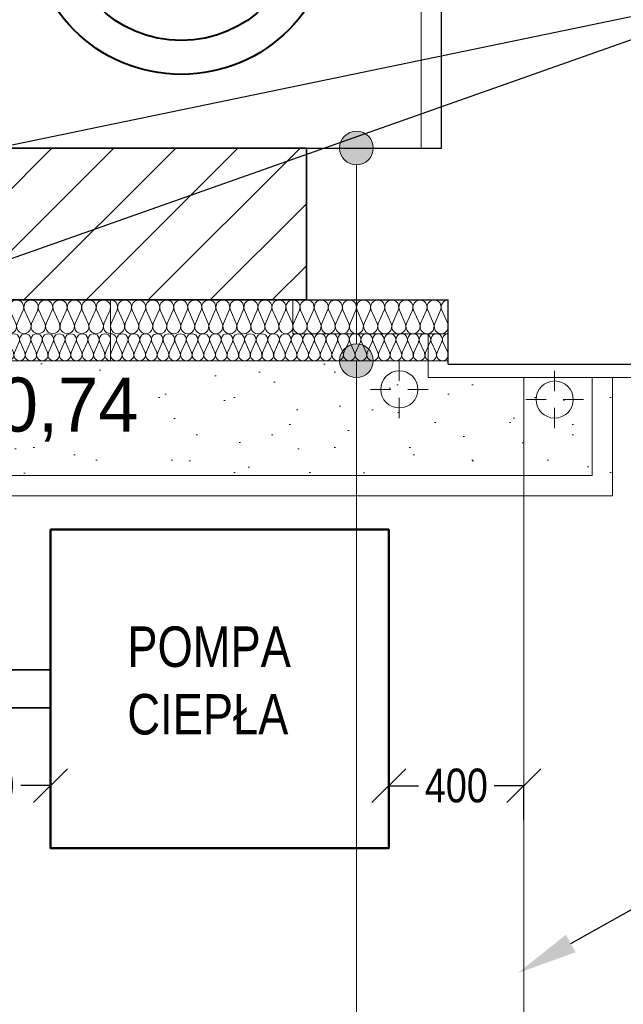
# Model space of a CAD drawing. Extents: x -440864 to -355682, y 13652 to 155872.
# Tile 111 of 179: x -367041 to -365253, y 20826 to 23743. Entities that reach past the tile are written whole.
import ezdxf
from ezdxf import colors
from ezdxf.entities.mleader import LeaderData, LeaderLine
from ezdxf.lldxf.tags import DXFTag
from ezdxf.math import Vec2, Vec3

# ---------------------------------------------------------------- set-up
doc = ezdxf.new("R2010")
doc.units = 0
doc.header["$MEASUREMENT"] = 0
doc.linetypes.add('PHANTOM2', pattern=[1.25, 0.625, -0.125, 0.125, -0.125, 0.125, -0.125])
doc.layers.get('0').update_dxf_attribs({"color": 252})
doc.layers.get('Defpoints').update_dxf_attribs({"color": 252})
for name, color, linetype in [('#armatura', 7, 'Continuous'), ('#opisy', 7, 'Continuous'), ('#podkład', 252, 'Continuous'), ('Arch ocieplenie', 252, 'Continuous'), ('Arch opisy', 252, 'Continuous'), ('Arch zmurowania', 252, 'Continuous'), ('INWENT RZĘDNE', 252, 'Continuous'), ('IS_Text_Konstrukcji', 7, 'Continuous')]:
    doc.layers.add(name, color=color, linetype=linetype)
for name, color, linetype, lineweight in [('#CIEPŁO', 1, 'Continuous', 30), ('Arch ocieplenie_Nr_Pióra__44', 252, 'Continuous', 13), ('Arch ocieplenie_Nr_Pióra__9', 252, 'Continuous', 13), ('Arch okna_Nr_Pióra__82', 252, 'Continuous', 20), ('Arch opisy_Nr_Pióra__21', 252, 'Continuous', 9), ('Arch teren_Nr_Pióra__5', 252, 'Continuous', 13), ('Arch wykończenie_Nr_Pióra__3', 252, 'Continuous', 18), ('Arch zmurowania_Nr_Pióra__21', 252, 'Continuous', 9), ('Arch zmurowania_Nr_Pióra__27', 252, 'Continuous', 35), ('INWENT DACH_Nr_Pióra__21', 252, 'Continuous', 9), ('INWENT RZĘDNE_Nr_Pióra__21', 252, 'Continuous', 9), ('INWENT.ŚCIANY_Nr_Pióra__1', 252, 'Continuous', 25), ('INWENT.ŚCIANY_Nr_Pióra__2', 252, 'Continuous', 13), ('INWENT.ŚCIANY_Nr_Pióra__21', 252, 'Continuous', 9)]:
    doc.layers.add(name, color=color, linetype=linetype, lineweight=lineweight)
doc.styles.add('GENERATED_STYLE_2', font='txt')
doc.styles.get("Standard").update_dxf_attribs({"font": 'arial.ttf', "width": 0.8, "bigfont": 'BIGFONT.SHX'})
tags = doc.linetypes.add('DASH', pattern=[15, 10, -5]).pattern_tags.tags
tags[6:7] = [DXFTag(74, 4), DXFTag(75, 0), DXFTag(340, '0'), DXFTag(46, 0.0), DXFTag(50, 0.0), DXFTag(44, 0.0), DXFTag(45, 0.0)]
tags[4:5] = [DXFTag(74, 4), DXFTag(75, 0), DXFTag(340, '0'), DXFTag(46, 0.0), DXFTag(50, 0.0), DXFTag(44, 0.0), DXFTag(45, 0.0)]
doc.linetypes.add('ZIGZAG', pattern='A,0.0001,-0.2,[131,ltypeshp.shx,S=0.2,R=0,X=-0.2,Y=0],-0.4,[131,ltypeshp.shx,S=0.2,R=180,X=0.2,Y=0],-0.2', length=0.8001)
doc.dimstyles.get("Standard").update_dxf_attribs({"dimtxt": 0.18, "dimasz": 0.18, "dimexe": 0.18, "dimexo": 0.0625, "dimgap": 0.09, "dimtad": 0, "dimtih": 1, "dimtoh": 1, "dimdec": 4, "dimzin": 0, "dimdsep": 46, "dimtxsty": 'Standard', "dimcen": 0.09, "dimadec": 0, "dimazin": 0, "dimtfac": 1, "dimtdec": 4, "dimtofl": 0, "dimtmove": 0, "dimatfit": 3, "dimfxl": 1, "dimtolj": 1, "dimtzin": 0, "dimarcsym": 0})

# ---------------------------------------------------------------- blocks, each defined once
blk = doc.blocks.new('Izolacja cieplna 14_3', base_point=(-416244.9, 22812.6))
at = {"layer": 'Arch ocieplenie_Nr_Pióra__44', "linetype": 'Continuous'}
for p, q in [((-416243.5, 22756.5), (-416229.2, 22788.8)), ((-416226.3, 22788.8), (-416211.9, 22756.5)), ((-416209, 22756.5), (-416194.7, 22788.8)), ((-416191.8, 22788.8), (-416177.4, 22756.5)), ((-416174.5, 22756.5), (-416160.2, 22788.8)), ((-416157.3, 22788.8), (-416142.9, 22756.5)), ((-416140.1, 22756.5), (-416125.7, 22788.8)), ((-416122.8, 22788.8), (-416108.5, 22756.5)), ((-416105.6, 22756.5), (-416091.2, 22788.8)), ((-416088.3, 22788.8), (-416074, 22756.5)), ((-416071.1, 22756.5), (-416056.7, 22788.8)), ((-416053.8, 22788.8), (-416039.5, 22756.5)), ((-416036.6, 22756.5), (-416022.3, 22788.8)), ((-416019.4, 22788.8), (-416005, 22756.5)), ((-416002.1, 22756.5), (-415987.8, 22788.8)), ((-415984.9, 22788.8), (-415970.5, 22756.5)), ((-415967.6, 22756.5), (-415953.3, 22788.8)), ((-415950.4, 22788.8), (-415936.1, 22756.5)), ((-415933.2, 22756.5), (-415918.8, 22788.8)), ((-415915.9, 22788.8), (-415901.6, 22756.5)), ((-415898.7, 22756.5), (-415884.3, 22788.8)), ((-415881.4, 22788.8), (-415867.1, 22756.5)), ((-415864.2, 22756.5), (-415849.8, 22788.8)), ((-415846.9, 22788.8), (-415832.6, 22756.5)), ((-415829.7, 22756.5), (-415815.4, 22788.8)), ((-415812.5, 22788.8), (-415798.1, 22756.5)), ((-415795.2, 22756.5), (-415780.9, 22788.8)), ((-415778, 22788.8), (-415763.6, 22756.5)), ((-415760.7, 22756.5), (-415746.4, 22788.8)), ((-415743.5, 22788.8), (-415729.2, 22756.5)), ((-415726.3, 22756.5), (-415711.9, 22788.8)), ((-415709, 22788.8), (-415694.7, 22756.5)), ((-415691.8, 22756.5), (-415677.4, 22788.8)), ((-415674.5, 22788.8), (-415660.2, 22756.5)), ((-415657.3, 22756.5), (-415642.9, 22788.8)), ((-415640.1, 22788.8), (-415625.7, 22756.5)), ((-415622.8, 22756.5), (-415608.5, 22788.8)), ((-415605.6, 22788.8), (-415591.2, 22756.5)), ((-415588.3, 22756.5), (-415574, 22788.8)), ((-415571.1, 22788.8), (-415556.7, 22756.5)), ((-415553.8, 22756.5), (-415539.5, 22788.8)), ((-415536.6, 22788.8), (-415522.3, 22756.5)), ((-415519.4, 22756.5), (-415505, 22788.8)), ((-415502.1, 22788.8), (-415487.8, 22756.5)), ((-415484.9, 22756.5), (-415470.5, 22788.8)), ((-415467.6, 22788.8), (-415453.3, 22756.5)), ((-415450.4, 22756.5), (-415436.1, 22788.8)), ((-415433.2, 22788.8), (-415418.8, 22756.5)), ((-415415.9, 22756.5), (-415401.6, 22788.8)), ((-415398.7, 22788.8), (-415384.3, 22756.5)), ((-415381.4, 22756.5), (-415367.1, 22788.8)), ((-415364.2, 22788.8), (-415349.8, 22756.5)), ((-415346.9, 22756.5), (-415332.6, 22788.8)), ((-415329.7, 22788.8), (-415315.4, 22756.5)), ((-415312.5, 22756.5), (-415298.1, 22788.8)), ((-415295.2, 22788.8), (-415280.9, 22756.5)), ((-415278, 22756.5), (-415263.6, 22788.8)), ((-415260.7, 22788.8), (-415246.4, 22756.5))]:
    blk.add_line(p, q, dxfattribs=at)
for centre, start_param, end_param in [((-416244.9, 22795.6), 5.870392, 7.853982), ((-416210.5, 22795.6), 5.870392, 9.837571), ((-416176, 22795.6), 5.870392, 9.837571), ((-416141.5, 22795.6), 5.870392, 9.837571), ((-416107, 22795.6), 5.870392, 9.837571), ((-416072.5, 22795.6), 5.870392, 9.837571), ((-416038.1, 22795.6), 5.870392, 9.837571), ((-416003.6, 22795.6), 5.870392, 9.837571), ((-415969.1, 22795.6), 5.870392, 9.837571), ((-415934.6, 22795.6), 5.870392, 9.837571), ((-415900.1, 22795.6), 5.870392, 9.837571), ((-415865.6, 22795.6), 5.870392, 9.837571), ((-415831.2, 22795.6), 5.870392, 9.837571), ((-415796.7, 22795.6), 5.870392, 9.837571), ((-415762.2, 22795.6), 5.870392, 9.837571), ((-415727.7, 22795.6), 5.870392, 9.837571), ((-415693.2, 22795.6), 5.870392, 9.837571), ((-415658.7, 22795.6), 5.870392, 9.837571), ((-415624.3, 22795.6), 5.870392, 9.837571), ((-415589.8, 22795.6), 5.870392, 9.837571), ((-415555.3, 22795.6), 5.870392, 9.837571), ((-415520.8, 22795.6), 5.870392, 9.837571), ((-415486.3, 22795.6), 5.870392, 9.837571), ((-415451.8, 22795.6), 5.870392, 9.837571), ((-415417.4, 22795.6), 5.870392, 9.837571), ((-415382.9, 22795.6), 5.870392, 9.837571), ((-415348.4, 22795.6), 5.870392, 9.837571), ((-415313.9, 22795.6), 5.870392, 9.837571), ((-415279.4, 22795.6), 5.870392, 9.837571), ((-415244.9, 22795.6), 1.570796, 3.554385), ((-416227.7, 22749.6), 2.728799, 6.695979), ((-416193.2, 22749.6), 2.728799, 6.695979), ((-416158.7, 22749.6), 2.728799, 6.695979), ((-416124.3, 22749.6), 2.728799, 6.695979), ((-416089.8, 22749.6), 2.728799, 6.695979), ((-416055.3, 22749.6), 2.728799, 6.695979), ((-416020.8, 22749.6), 2.728799, 6.695979), ((-415986.3, 22749.6), 2.728799, 6.695979), ((-415951.8, 22749.6), 2.728799, 6.695979), ((-415917.4, 22749.6), 2.728799, 6.695979), ((-415882.9, 22749.6), 2.728799, 6.695979), ((-415848.4, 22749.6), 2.728799, 6.695979), ((-415813.9, 22749.6), 2.728799, 6.695979), ((-415779.4, 22749.6), 2.728799, 6.695979), ((-415744.9, 22749.6), 2.728799, 6.695979), ((-415710.5, 22749.6), 2.728799, 6.695979), ((-415676, 22749.6), 2.728799, 6.695979), ((-415641.5, 22749.6), 2.728799, 6.695979), ((-415607, 22749.6), 2.728799, 6.695979), ((-415572.5, 22749.6), 2.728799, 6.695979), ((-415538.1, 22749.6), 2.728799, 6.695979), ((-415503.6, 22749.6), 2.728799, 6.695979), ((-415469.1, 22749.6), 2.728799, 6.695979), ((-415434.6, 22749.6), 2.728799, 6.695979), ((-415400.1, 22749.6), 2.728799, 6.695979), ((-415365.6, 22749.6), 2.728799, 6.695979), ((-415331.2, 22749.6), 2.728799, 6.695979), ((-415296.7, 22749.6), 2.728799, 6.695979), ((-415262.2, 22749.6), 2.728799, 6.695979)]:
    blk.add_ellipse(centre, major_axis=(17.2, 0), ratio=0.986834, start_param=start_param, end_param=end_param, dxfattribs=at)
blk = doc.blocks.new('Izolacja cieplna 14_4', base_point=(-417559.9, 22732.6))
at = {"layer": 'Arch ocieplenie_Nr_Pióra__9', "linetype": 'Continuous'}
for p, q in [((-417558.5, 22788.8), (-417544.5, 22756.5)), ((-417541.7, 22756.5), (-417527.6, 22788.8)), ((-417524.8, 22788.8), (-417510.8, 22756.5)), ((-417508, 22756.5), (-417493.9, 22788.8)), ((-417491.1, 22788.8), (-417477.1, 22756.5)), ((-417474.2, 22756.5), (-417460.2, 22788.8)), ((-417457.4, 22788.8), (-417443.4, 22756.5)), ((-417440.5, 22756.5), (-417426.5, 22788.8)), ((-417423.7, 22788.8), (-417409.6, 22756.5)), ((-417406.8, 22756.5), (-417392.8, 22788.8)), ((-417389.9, 22788.8), (-417375.9, 22756.5)), ((-417373.1, 22756.5), (-417359.1, 22788.8)), ((-417356.2, 22788.8), (-417342.2, 22756.5)), ((-417339.4, 22756.5), (-417325.3, 22788.8)), ((-417322.5, 22788.8), (-417308.5, 22756.5)), ((-417305.6, 22756.5), (-417291.6, 22788.8)), ((-417288.8, 22788.8), (-417274.8, 22756.5)), ((-417271.9, 22756.5), (-417257.9, 22788.8)), ((-417255.1, 22788.8), (-417241, 22756.5)), ((-417238.2, 22756.5), (-417224.2, 22788.8)), ((-417221.4, 22788.8), (-417207.3, 22756.5)), ((-417204.5, 22756.5), (-417190.5, 22788.8)), ((-417187.6, 22788.8), (-417173.6, 22756.5)), ((-417170.8, 22756.5), (-417156.7, 22788.8)), ((-417153.9, 22788.8), (-417139.9, 22756.5)), ((-417137.1, 22756.5), (-417123, 22788.8)), ((-417120.2, 22788.8), (-417106.2, 22756.5)), ((-417103.3, 22756.5), (-417089.3, 22788.8)), ((-417086.5, 22788.8), (-417072.5, 22756.5)), ((-417069.6, 22756.5), (-417055.6, 22788.8)), ((-417052.8, 22788.8), (-417038.7, 22756.5)), ((-417035.9, 22756.5), (-417021.9, 22788.8)), ((-417019, 22788.8), (-417005, 22756.5)), ((-417002.2, 22756.5), (-416988.2, 22788.8)), ((-416985.3, 22788.8), (-416971.3, 22756.5)), ((-416968.5, 22756.5), (-416954.4, 22788.8)), ((-416951.6, 22788.8), (-416937.6, 22756.5)), ((-416934.7, 22756.5), (-416920.7, 22788.8)), ((-416917.9, 22788.8), (-416903.9, 22756.5)), ((-416901, 22756.5), (-416887, 22788.8)), ((-416884.2, 22788.8), (-416870.1, 22756.5)), ((-416867.3, 22756.5), (-416853.3, 22788.8)), ((-416850.5, 22788.8), (-416836.4, 22756.5)), ((-416833.6, 22756.5), (-416819.6, 22788.8)), ((-416816.7, 22788.8), (-416802.7, 22756.5)), ((-416799.9, 22756.5), (-416785.9, 22788.8)), ((-416783, 22788.8), (-416769, 22756.5)), ((-416766.2, 22756.5), (-416752.1, 22788.8)), ((-416749.3, 22788.8), (-416735.3, 22756.5)), ((-416732.4, 22756.5), (-416718.4, 22788.8)), ((-416715.6, 22788.8), (-416701.6, 22756.5)), ((-416698.7, 22756.5), (-416684.7, 22788.8)), ((-416681.9, 22788.8), (-416667.8, 22756.5)), ((-416665, 22756.5), (-416651, 22788.8)), ((-416648.1, 22788.8), (-416634.1, 22756.5)), ((-416631.3, 22756.5), (-416617.3, 22788.8)), ((-416614.4, 22788.8), (-416600.4, 22756.5)), ((-416597.6, 22756.5), (-416583.5, 22788.8)), ((-416580.7, 22788.8), (-416566.7, 22756.5)), ((-416563.9, 22756.5), (-416549.8, 22788.8)), ((-416547, 22788.8), (-416533, 22756.5)), ((-416530.1, 22756.5), (-416516.1, 22788.8)), ((-416513.3, 22788.8), (-416499.2, 22756.5)), ((-416496.4, 22756.5), (-416482.4, 22788.8)), ((-416479.6, 22788.8), (-416465.5, 22756.5)), ((-416462.7, 22756.5), (-416448.7, 22788.8)), ((-416445.8, 22788.8), (-416431.8, 22756.5)), ((-416429, 22756.5), (-416415, 22788.8)), ((-416412.1, 22788.8), (-416398.1, 22756.5)), ((-416395.3, 22756.5), (-416381.2, 22788.8)), ((-416378.4, 22788.8), (-416364.4, 22756.5)), ((-416361.5, 22756.5), (-416347.5, 22788.8)), ((-416344.7, 22788.8), (-416330.7, 22756.5)), ((-416327.8, 22756.5), (-416313.8, 22788.8)), ((-416311, 22788.8), (-416296.9, 22756.5)), ((-416294.1, 22756.5), (-416280.1, 22788.8)), ((-416277.2, 22788.8), (-416263.2, 22756.5)), ((-416260.4, 22756.5), (-416246.4, 22788.8))]:
    blk.add_line(p, q, dxfattribs=at)
for centre, start_param, end_param in [((-417543.1, 22795.6), 4.299595, 8.266775), ((-417509.4, 22795.6), 4.299595, 8.266775), ((-417475.7, 22795.6), 4.299595, 8.266775), ((-417441.9, 22795.6), 4.299595, 8.266775), ((-417408.2, 22795.6), 4.299595, 8.266775), ((-417374.5, 22795.6), 4.299595, 8.266775), ((-417340.8, 22795.6), 4.299595, 8.266775), ((-417307.1, 22795.6), 4.299595, 8.266775), ((-417273.3, 22795.6), 4.299595, 8.266775), ((-417239.6, 22795.6), 4.299595, 8.266775), ((-417205.9, 22795.6), 4.299595, 8.266775), ((-417172.2, 22795.6), 4.299595, 8.266775), ((-417138.5, 22795.6), 4.299595, 8.266775), ((-417104.8, 22795.6), 4.299595, 8.266775), ((-417071, 22795.6), 4.299595, 8.266775), ((-417037.3, 22795.6), 4.299595, 8.266775), ((-417003.6, 22795.6), 4.299595, 8.266775), ((-416969.9, 22795.6), 4.299595, 8.266775), ((-416936.2, 22795.6), 4.299595, 8.266775), ((-416902.4, 22795.6), 4.299595, 8.266775), ((-416868.7, 22795.6), 4.299595, 8.266775), ((-416835, 22795.6), 4.299595, 8.266775), ((-416801.3, 22795.6), 4.299595, 8.266775), ((-416767.6, 22795.6), 4.299595, 8.266775), ((-416733.9, 22795.6), 4.299595, 8.266775), ((-416700.1, 22795.6), 4.299595, 8.266775), ((-416666.4, 22795.6), 4.299595, 8.266775), ((-416632.7, 22795.6), 4.299595, 8.266775), ((-416599, 22795.6), 4.299595, 8.266775), ((-416565.3, 22795.6), 4.299595, 8.266775), ((-416531.5, 22795.6), 4.299595, 8.266775), ((-416497.8, 22795.6), 4.299595, 8.266775), ((-416464.1, 22795.6), 4.299595, 8.266775), ((-416430.4, 22795.6), 4.299595, 8.266775), ((-416396.7, 22795.6), 4.299595, 8.266775), ((-416363, 22795.6), 4.299595, 8.266775), ((-416329.2, 22795.6), 4.299595, 8.266775), ((-416295.5, 22795.6), 4.299595, 8.266775), ((-416261.8, 22795.6), 4.299595, 8.266775), ((-417559.9, 22749.6), 3.141593, 5.125182), ((-417526.2, 22749.6), 1.158004, 5.125183), ((-417492.5, 22749.6), 1.158004, 5.125183), ((-417458.8, 22749.6), 1.158004, 5.125183), ((-417425.1, 22749.6), 1.158004, 5.125183), ((-417391.4, 22749.6), 1.158004, 5.125183), ((-417357.6, 22749.6), 1.158004, 5.125183), ((-417323.9, 22749.6), 1.158004, 5.125183), ((-417290.2, 22749.6), 1.158004, 5.125183), ((-417256.5, 22749.6), 1.158004, 5.125183), ((-417222.8, 22749.6), 1.158004, 5.125183), ((-417189.1, 22749.6), 1.158004, 5.125183), ((-417155.3, 22749.6), 1.158004, 5.125183), ((-417121.6, 22749.6), 1.158004, 5.125183), ((-417087.9, 22749.6), 1.158004, 5.125183), ((-417054.2, 22749.6), 1.158004, 5.125183), ((-417020.5, 22749.6), 1.158004, 5.125183), ((-416986.7, 22749.6), 1.158004, 5.125183), ((-416953, 22749.6), 1.158004, 5.125183), ((-416919.3, 22749.6), 1.158004, 5.125183), ((-416885.6, 22749.6), 1.158004, 5.125183), ((-416851.9, 22749.6), 1.158004, 5.125183), ((-416818.2, 22749.6), 1.158004, 5.125183), ((-416784.4, 22749.6), 1.158004, 5.125183), ((-416750.7, 22749.6), 1.158004, 5.125183), ((-416717, 22749.6), 1.158004, 5.125183), ((-416683.3, 22749.6), 1.158004, 5.125183), ((-416649.6, 22749.6), 1.158004, 5.125183), ((-416615.8, 22749.6), 1.158004, 5.125183), ((-416582.1, 22749.6), 1.158004, 5.125183), ((-416548.4, 22749.6), 1.158004, 5.125183), ((-416514.7, 22749.6), 1.158004, 5.125183), ((-416481, 22749.6), 1.158004, 5.125183), ((-416447.3, 22749.6), 1.158004, 5.125183), ((-416413.5, 22749.6), 1.158004, 5.125183), ((-416379.8, 22749.6), 1.158004, 5.125183), ((-416346.1, 22749.6), 1.158004, 5.125183), ((-416312.4, 22749.6), 1.158004, 5.125183), ((-416278.7, 22749.6), 1.158004, 5.125183), ((-416244.9, 22749.6), 1.158004, 3.141593)]:
    blk.add_ellipse(centre, major_axis=(0, 17), ratio=0.990877, start_param=start_param, end_param=end_param, dxfattribs=at)
blk = doc.blocks.new('Izolacja cieplna 14_34', base_point=(-416544.9, 22812.6))
at = {"layer": 'Arch ocieplenie_Nr_Pióra__9', "linetype": 'Continuous'}
for p, q in [((-416543.1, 22882.8), (-416525.3, 22842.4)), ((-416521.7, 22842.4), (-416503.9, 22882.8)), ((-416500.3, 22882.8), (-416482.5, 22842.4)), ((-416478.9, 22842.4), (-416461, 22882.8)), ((-416457.4, 22882.8), (-416439.6, 22842.4)), ((-416436, 22842.4), (-416418.2, 22882.8)), ((-416414.6, 22882.8), (-416396.7, 22842.4)), ((-416393.1, 22842.4), (-416375.3, 22882.8)), ((-416371.7, 22882.8), (-416353.9, 22842.4)), ((-416350.3, 22842.4), (-416332.5, 22882.8)), ((-416328.9, 22882.8), (-416311, 22842.4)), ((-416307.4, 22842.4), (-416289.6, 22882.8)), ((-416286, 22882.8), (-416268.2, 22842.4)), ((-416264.6, 22842.4), (-416246.7, 22882.8))]:
    blk.add_line(p, q, dxfattribs=at)
for centre, start_param, end_param in [((-416523.5, 22891.3), 5.870392, 9.837571), ((-416480.7, 22891.3), 5.870392, 9.837571), ((-416437.8, 22891.3), 5.870392, 9.837571), ((-416394.9, 22891.3), 5.870392, 9.837571), ((-416352.1, 22891.3), 5.870392, 9.837571), ((-416309.2, 22891.3), 5.870392, 9.837571), ((-416266.4, 22891.3), 5.870392, 9.837571), ((-416544.9, 22833.9), 4.712389, 6.695979), ((-416502.1, 22833.9), 2.7288, 6.695979), ((-416459.2, 22833.9), 2.7288, 6.695979), ((-416416.4, 22833.9), 2.7288, 6.695979), ((-416373.5, 22833.9), 2.7288, 6.695979), ((-416330.7, 22833.9), 2.7288, 6.695979), ((-416287.8, 22833.9), 2.7288, 6.695979), ((-416244.9, 22833.9), 2.7288, 4.712389)]:
    blk.add_ellipse(centre, major_axis=(21.4, 0), ratio=0.992505, start_param=start_param, end_param=end_param, dxfattribs=at)
blk = doc.blocks.new('Izolacja cieplna 14_35', base_point=(-415704.9, 22912.6))
at = {"layer": 'Arch ocieplenie_Nr_Pióra__44', "linetype": 'Continuous'}
for p, q in [((-415703.2, 22842.4), (-415685.8, 22882.8)), ((-415682.3, 22882.8), (-415664.9, 22842.4)), ((-415661.4, 22842.4), (-415644, 22882.8)), ((-415640.5, 22882.8), (-415623.1, 22842.4)), ((-415619.6, 22842.4), (-415602.2, 22882.8)), ((-415598.6, 22882.8), (-415581.2, 22842.4)), ((-415577.7, 22842.4), (-415560.3, 22882.8)), ((-415556.8, 22882.8), (-415539.4, 22842.4)), ((-415535.9, 22842.4), (-415518.5, 22882.8)), ((-415515, 22882.8), (-415497.6, 22842.4)), ((-415494.1, 22842.4), (-415476.7, 22882.8)), ((-415473.2, 22882.8), (-415455.8, 22842.4)), ((-415452.3, 22842.4), (-415434.9, 22882.8)), ((-415431.4, 22882.8), (-415414, 22842.4)), ((-415410.5, 22842.4), (-415393.1, 22882.8)), ((-415389.6, 22882.8), (-415372.2, 22842.4)), ((-415368.6, 22842.4), (-415351.2, 22882.8)), ((-415347.7, 22882.8), (-415330.3, 22842.4)), ((-415326.8, 22842.4), (-415309.4, 22882.8)), ((-415305.9, 22882.8), (-415288.5, 22842.4)), ((-415285, 22842.4), (-415267.6, 22882.8)), ((-415264.1, 22882.8), (-415246.7, 22842.4))]:
    blk.add_line(p, q, dxfattribs=at)
for centre, start_param, end_param in [((-415704.9, 22891.3), 4.299596, 6.283185), ((-415663.1, 22891.3), 4.299595, 8.266774), ((-415621.3, 22891.3), 4.299595, 8.266774), ((-415579.5, 22891.3), 4.299595, 8.266774), ((-415537.7, 22891.3), 4.299595, 8.266774), ((-415495.9, 22891.3), 4.299595, 8.266774), ((-415454, 22891.3), 4.299595, 8.266774), ((-415412.2, 22891.3), 4.299595, 8.266774), ((-415370.4, 22891.3), 4.299595, 8.266774), ((-415328.6, 22891.3), 4.299595, 8.266774), ((-415286.8, 22891.3), 4.299595, 8.266774), ((-415244.9, 22891.3), 0, 1.983589), ((-415684, 22833.9), 1.158003, 5.125183), ((-415642.2, 22833.9), 1.158003, 5.125183), ((-415600.4, 22833.9), 1.158003, 5.125183), ((-415558.6, 22833.9), 1.158003, 5.125183), ((-415516.8, 22833.9), 1.158003, 5.125183), ((-415474.9, 22833.9), 1.158003, 5.125183), ((-415433.1, 22833.9), 1.158003, 5.125183), ((-415391.3, 22833.9), 1.158003, 5.125183), ((-415349.5, 22833.9), 1.158003, 5.125183), ((-415307.7, 22833.9), 1.158003, 5.125183), ((-415265.9, 22833.9), 1.158003, 5.125183)]:
    blk.add_ellipse(centre, major_axis=(0, 21.3), ratio=0.983146, start_param=start_param, end_param=end_param, dxfattribs=at)
blk = doc.blocks.new('Izolacja cieplna 14_36', base_point=(-416244.9, 22912.6))
at = {"layer": 'Arch ocieplenie_Nr_Pióra__44', "linetype": 'Continuous'}
for p, q in [((-416243.2, 22842.4), (-416225.9, 22882.8)), ((-416222.4, 22882.8), (-416205.2, 22842.4)), ((-416201.7, 22842.4), (-416184.4, 22882.8)), ((-416180.9, 22882.8), (-416163.6, 22842.4)), ((-416160.1, 22842.4), (-416142.8, 22882.8)), ((-416139.4, 22882.8), (-416122.1, 22842.4)), ((-416118.6, 22842.4), (-416101.3, 22882.8)), ((-416097.8, 22882.8), (-416080.5, 22842.4)), ((-416077, 22842.4), (-416059.8, 22882.8)), ((-416056.3, 22882.8), (-416039, 22842.4)), ((-416035.5, 22842.4), (-416018.2, 22882.8)), ((-416014.7, 22882.8), (-415997.5, 22842.4)), ((-415994, 22842.4), (-415976.7, 22882.8)), ((-415973.2, 22882.8), (-415955.9, 22842.4)), ((-415952.4, 22842.4), (-415935.2, 22882.8)), ((-415931.7, 22882.8), (-415914.4, 22842.4)), ((-415910.9, 22842.4), (-415893.6, 22882.8)), ((-415890.1, 22882.8), (-415872.8, 22842.4)), ((-415869.4, 22842.4), (-415852.1, 22882.8)), ((-415848.6, 22882.8), (-415831.3, 22842.4)), ((-415827.8, 22842.4), (-415810.5, 22882.8)), ((-415807, 22882.8), (-415789.8, 22842.4)), ((-415786.3, 22842.4), (-415769, 22882.8)), ((-415765.5, 22882.8), (-415748.2, 22842.4)), ((-415744.7, 22842.4), (-415727.5, 22882.8)), ((-415724, 22882.8), (-415706.7, 22842.4))]:
    blk.add_line(p, q, dxfattribs=at)
for centre, start_param, end_param in [((-416244.9, 22891.3), 4.299596, 6.283185), ((-416203.4, 22891.3), 4.299595, 8.266774), ((-416161.9, 22891.3), 4.299595, 8.266774), ((-416120.3, 22891.3), 4.299595, 8.266774), ((-416078.8, 22891.3), 4.299595, 8.266774), ((-416037.3, 22891.3), 4.299595, 8.266774), ((-415995.7, 22891.3), 4.299595, 8.266774), ((-415954.2, 22891.3), 4.299595, 8.266774), ((-415912.6, 22891.3), 4.299595, 8.266774), ((-415871.1, 22891.3), 4.299595, 8.266774), ((-415829.6, 22891.3), 4.299595, 8.266774), ((-415788, 22891.3), 4.299595, 8.266774), ((-415746.5, 22891.3), 4.299595, 8.266774), ((-415704.9, 22891.3), 6.283185, 8.266774), ((-416224.2, 22833.9), 1.158003, 5.125183), ((-416182.6, 22833.9), 1.158003, 5.125183), ((-416141.1, 22833.9), 1.158003, 5.125183), ((-416099.6, 22833.9), 1.158003, 5.125183), ((-416058, 22833.9), 1.158003, 5.125183), ((-416016.5, 22833.9), 1.158003, 5.125183), ((-415974.9, 22833.9), 1.158003, 5.125183), ((-415933.4, 22833.9), 1.158003, 5.125183), ((-415891.9, 22833.9), 1.158003, 5.125183), ((-415850.3, 22833.9), 1.158003, 5.125183), ((-415808.8, 22833.9), 1.158003, 5.125183), ((-415767.3, 22833.9), 1.158003, 5.125183), ((-415725.7, 22833.9), 1.158003, 5.125183)]:
    blk.add_ellipse(centre, major_axis=(0, 21.3), ratio=0.97657, start_param=start_param, end_param=end_param, dxfattribs=at)
blk = doc.blocks.new('Ściana_8', base_point=(-416584.9, 23362.6))
at = {"layer": 'Arch zmurowania_Nr_Pióra__21', "linetype": 'Continuous'}
h = blk.add_hatch(dxfattribs=at)
h.set_pattern_fill('Common_Brick', color=256, style=0, pattern_type=2)
h.set_pattern_definition([(45, (0, 0), (-91.92388, 91.92388), [])])
h.paths.add_polyline_path([(-416584.9, 22912.6), (-415664.9, 22912.6), (-415664.9, 23362.6), (-416584.9, 23362.6)], flags=0)
at = {"layer": 'Arch zmurowania_Nr_Pióra__27', "linetype": 'Continuous'}
for p, q in [((-415664.9, 23362.6), (-416584.9, 23362.6)), ((-416584.9, 23362.6), (-416584.9, 22912.6)), ((-415664.9, 22912.6), (-415664.9, 23362.6)), ((-416584.9, 22912.6), (-415664.9, 22912.6))]:
    blk.add_line(p, q, dxfattribs=at)
blk = doc.blocks.new('Koty wysokościowe_5', base_point=(-416789.8, 22293))
at = {"layer": 'INWENT RZĘDNE_Nr_Pióra__21', "linetype": 'Continuous'}
for points in [[(-416789.8, 22293), (-416689.8, 22293), (-416697.4, 22331.2), (-416719.1, 22363.7), (-416751.6, 22385.4), (-416789.8, 22393)], [(-416789.8, 22293), (-416889.8, 22293), (-416882.2, 22254.7), (-416860.5, 22222.3), (-416828.1, 22200.6), (-416789.8, 22193)]]:
    blk.add_hatch(color=256, dxfattribs=at).paths.add_polyline_path(points, flags=0)
for p, q in [((-416789.8, 22093), (-416789.8, 22493)), ((-416989.8, 22293), (-416589.8, 22293))]:
    blk.add_line(p, q, dxfattribs=at)
blk.add_circle((-416789.8, 22293), 100, dxfattribs=at)
at = {"layer": 'INWENT RZĘDNE_Nr_Pióra__21', "insert": (-416650.2, 22493), "char_height": 160, "attachment_point": 7, "style": 'GENERATED_STYLE_2'}
blk.add_mtext('{-0,74}', dxfattribs=at)
blk = doc.blocks.new('Linia_54', base_point=(-415516.9, 22732.6))
at = {"layer": 'Arch opisy_Nr_Pióra__21', "linetype": 'Continuous'}
blk.add_line((-415516.9, 22732.6), (-415516.9, 20652.8), dxfattribs=at)
blk.add_circle((-415516.9, 20352.8), 300, dxfattribs=at)
blk = doc.blocks.new('Linia_55', base_point=(-415516.9, 23362.6))
at = {"layer": 'Arch opisy_Nr_Pióra__21', "linetype": 'Continuous'}
for points in [[(-415466.9, 23362.6), (-415470.7, 23381.7), (-415481.6, 23398), (-415497.8, 23408.8), (-415516.9, 23412.6), (-415536, 23408.8), (-415552.3, 23398), (-415563.1, 23381.7), (-415566.9, 23362.6), (-415563.1, 23343.5), (-415552.3, 23327.3), (-415536, 23316.4), (-415516.9, 23312.6), (-415497.8, 23316.4), (-415481.6, 23327.3), (-415470.7, 23343.5)], [(-415466.9, 22732.6), (-415470.7, 22751.7), (-415481.6, 22768), (-415497.8, 22778.8), (-415516.9, 22782.6), (-415536, 22778.8), (-415552.3, 22768), (-415563.1, 22751.7), (-415566.9, 22732.6), (-415563.1, 22713.5), (-415552.3, 22697.3), (-415536, 22686.4), (-415516.9, 22682.6), (-415497.8, 22686.4), (-415481.6, 22697.3), (-415470.7, 22713.5)]]:
    blk.add_hatch(color=256, dxfattribs=at).paths.add_polyline_path(points, flags=0)
blk.add_line((-415516.9, 23312.6), (-415516.9, 22782.6), dxfattribs=at)
for centre in [(-415516.9, 23362.6), (-415516.9, 22732.6)]:
    blk.add_circle(centre, 50, dxfattribs=at)
blk = doc.blocks.new('parter')
at = {"layer": 'Arch okna_Nr_Pióra__82', "linetype": 'Continuous'}
h = blk.add_hatch(dxfattribs=at)
h.set_pattern_fill('Render', color=252, style=0, pattern_type=2)
h.set_pattern_definition([(45, (0, 350), (-111.36932, 111.36932), [0, -105, 0, -157.5]), (110, (350, 350), (148.00159, 53.86817), [0, -77, 0, -133])])
h.paths.add_polyline_path([(-415304.9, 22682.6), (-415304.9, 22732.6), (-422864.9, 22732.6), (-422864.9, 22392.6), (-414758.4, 22392.6), (-414758.2, 22682.6)], flags=0)
at = {"layer": 'Arch teren_Nr_Pióra__5', "color": 252, "linetype": 'Continuous'}
for p, q in [((-414818.9, 22682.6), (-414818.6, 22392.6)), ((-414758.9, 22682.6), (-414758.5, 22332.6)), ((-414818.6, 22392.6), (-422864.9, 22392.6)), ((-414758.5, 22332.6), (-422864.9, 22332.6))]:
    blk.add_line(p, q, dxfattribs=at)
at = {"layer": 'Arch wykończenie_Nr_Pióra__3', "color": 252, "linetype": 'Continuous'}
for p, q in [((-416244.9, 22732.6), (-416244.9, 22912.6)), ((-416544.9, 22732.6), (-415704.9, 22732.6)), ((-415704.9, 22732.6), (-415244.9, 22732.6))]:
    blk.add_line(p, q, dxfattribs=at)
at = {"layer": 'INWENT DACH_Nr_Pióra__21', "color": 252, "linetype": 'Continuous'}
for p, q in [((-415389.9, 22672.6), (-415389.9, 22732.6)), ((-414929.9, 22642.6), (-414929.9, 22702.6)), ((-415414.9, 22647.6), (-415474.9, 22647.6)), ((-415364.9, 22647.6), (-415304.9, 22647.6)), ((-415389.9, 22622.6), (-415389.9, 22562.6)), ((-414954.9, 22617.6), (-415014.9, 22617.6)), ((-414904.9, 22617.6), (-414844.9, 22617.6)), ((-414929.9, 22592.6), (-414929.9, 22532.6))]:
    blk.add_line(p, q, dxfattribs=at)
for centre in [(-415389.9, 22647.6), (-414929.9, 22617.6)]:
    blk.add_circle(centre, 55, dxfattribs=at)
at = {"layer": 'INWENT.ŚCIANY_Nr_Pióra__1', "color": 252, "linetype": 'Continuous'}
for p, q in [((-415264.9, 23362.6), (-415264.9, 24282.6)), ((-415664.9, 23362.6), (-415664.9, 22912.6)), ((-415664.9, 23362.6), (-415264.9, 23362.6)), ((-415664.9, 22912.6), (-415244.9, 22912.6)), ((-415244.9, 22722.6), (-415244.9, 22912.6)), ((-415244.9, 22722.6), (-414124.9, 22722.6))]:
    blk.add_line(p, q, dxfattribs=at)
at = {"layer": 'INWENT.ŚCIANY_Nr_Pióra__2', "color": 252, "linetype": 'Continuous'}
for q in [(-415704.9, 22912.6), (-415244.9, 22812.6)]:
    blk.add_line((-415704.9, 22812.6), q, dxfattribs=at)
at = {"layer": 'INWENT.ŚCIANY_Nr_Pióra__21', "color": 252, "linetype": 'Continuous'}
for p, q in [((-415324.9, 23362.6), (-415324.9, 24282.6)), ((-416584.9, 23362.6), (-415664.9, 23362.6)), ((-415304.9, 22682.6), (-415304.9, 22812.6)), ((-415304.9, 22682.6), (-413139.4, 22682.6))]:
    blk.add_line(p, q, dxfattribs=at)
at = {"layer": 'Arch ocieplenie', "color": 252, "linetype": 'Continuous', "lineweight": 13}
for name, p in [('Izolacja cieplna 14_34', (-416544.9, 22812.6)), ('Izolacja cieplna 14_36', (-416244.9, 22912.6)), ('Izolacja cieplna 14_35', (-415704.9, 22912.6)), ('Izolacja cieplna 14_4', (-417559.9, 22732.6)), ('Izolacja cieplna 14_3', (-416244.9, 22812.6))]:
    blk.add_blockref(name, p, dxfattribs=at)
at = {"layer": 'Arch opisy', "color": 252, "linetype": 'Continuous'}
for name, p in [('Linia_55', (-415516.9, 23362.6)), ('Linia_54', (-415516.9, 22732.6))]:
    blk.add_blockref(name, p, dxfattribs=at)
at = {"layer": 'Arch zmurowania', "color": 252}
blk.add_blockref('Ściana_8', (-416584.9, 23362.6), dxfattribs=at)
at = {"layer": 'INWENT RZĘDNE', "color": 252}
blk.add_blockref('Koty wysokościowe_5', (-416789.8, 22293), dxfattribs=at)
blk = doc.blocks.new('_Oblique')
at = {"color": 0, "linetype": 'ByBlock', "lineweight": -2}
blk.add_line((-0.5, -0.5), (0.5, 0.5), dxfattribs=at)
blk = doc.blocks.new('*D895')
at = {"color": 0, "lineweight": -2}
for p, q in [((-367349.9, 21375.6), (-367349.9, 21474.1)), ((-367349.9, 21473.9), (-367262.1, 21473.9)), ((-366949.9, 21473.9), (-367037.6, 21473.9)), ((-366949.9, 21373.9), (-366949.9, 21474.1))]:
    blk.add_line(p, q, dxfattribs=at)
at = {"layer": 'Defpoints', "color": 0}
for p in [(-366949.9, 21473.9), (-367349.9, 21375.5), (-366949.9, 21288.6)]:
    blk.add_point(p, dxfattribs=at)
at = {"color": 0, "lineweight": -2, "xscale": 100, "yscale": 100, "zscale": 100, "rotation": 180}
blk.add_blockref('_Oblique', (-367349.9, 21473.9), dxfattribs=at)
at = {"color": 0, "lineweight": -2, "xscale": 100, "yscale": 100, "zscale": 100}
blk.add_blockref('_Oblique', (-366949.9, 21473.9), dxfattribs=at)
at = {"color": 0, "lineweight": 15, "insert": (-367149.9, 21473.9), "char_height": 100, "attachment_point": 5}
blk.add_mtext('\\A1;400', dxfattribs=at)
blk = doc.blocks.new('*D896')
at = {"color": 0, "lineweight": -2}
for p, q in [((-365947.9, 21373.7), (-365947.9, 21473.9)), ((-365947.9, 21473.7), (-365860.1, 21473.7)), ((-365547.9, 21473.7), (-365635.6, 21473.7)), ((-365547.9, 21373.7), (-365547.9, 21473.9))]:
    blk.add_line(p, q, dxfattribs=at)
at = {"layer": 'Defpoints', "color": 0}
for p in [(-365547.9, 21473.7), (-365947.9, 21288.6), (-365547.9, 21288.6)]:
    blk.add_point(p, dxfattribs=at)
at = {"color": 0, "lineweight": -2, "xscale": 100, "yscale": 100, "zscale": 100, "rotation": 180}
blk.add_blockref('_Oblique', (-365947.9, 21473.7), dxfattribs=at)
at = {"color": 0, "lineweight": -2, "xscale": 100, "yscale": 100, "zscale": 100}
blk.add_blockref('_Oblique', (-365547.9, 21473.7), dxfattribs=at)
at = {"color": 0, "lineweight": 15, "insert": (-365747.9, 21473.7), "char_height": 100, "attachment_point": 5}
blk.add_mtext('\\A1;400', dxfattribs=at)

msp = doc.modelspace()

# ---------------------------------------------------------------- block references
at = {"layer": '#podkład', "color": 3, "lineweight": 50}
msp.add_blockref('parter', (49473.1, 0), dxfattribs=at)

# ---------------------------------------------------------------- next in the draw order: linework, layer by layer
at = {"layer": '#armatura', "lineweight": 50}
msp.add_lwpolyline([(-366949.9, 22232.6), (-366949.9, 21288.6), (-365947.9, 21288.6), (-365947.9, 22232.6)], close=True, dxfattribs=at)
at = {"layer": '#CIEPŁO', "color": 202, "linetype": 'PHANTOM2', "lineweight": 35, "ltscale": 800}
for p, q in [((-366949.9, 21816.6), (-367304.3, 21816.6)), ((-366949.9, 21704.6), (-367434.3, 21704.6))]:
    msp.add_line(p, q, dxfattribs=at)
at = {"layer": '#CIEPŁO', "color": 0, "linetype": 'DASH', "lineweight": 40, "ltscale": 10}
msp.add_circle((-366562.6, 24030.9), 450, dxfattribs=at)
at = {"layer": '#CIEPŁO', "color": 0, "lineweight": 40}
msp.add_circle((-366562.6, 24030.9), 350, dxfattribs=at)
at = {"linetype": 'ZIGZAG', "lineweight": 15, "ltscale": 100}
msp.add_line((-365547.9, 22682.6), (-365547.9, 19288.6), dxfattribs=at)
at = {"lineweight": 15}
msp.add_lwpolyline([(-369151.2, 19288.6), (-365547.9, 19288.6), (-365547.9, 22682.6)], dxfattribs=at)

# ---------------------------------------------------------------- next in the draw order: texts
at = {"layer": '#opisy', "insert": (-366722.3, 21945.5), "char_height": 120, "width": 1720, "attachment_point": 1}
msp.add_mtext('POMPA \\PCIEPŁA\\P', dxfattribs=at)

# ---------------------------------------------------------------- next in the draw order: dimensions: what is measured, and where the dimension line sits
at = {"color": 0, "lineweight": 15}
for base, p1, p2, picture, middle in [((-366949.9, 21473.9), (-367349.9, 21375.5), (-366949.9, 21288.6), '*D895', (-367149.9, 21473.9)), ((-365547.9, 21473.7), (-365947.9, 21288.6), (-365547.9, 21288.6), '*D896', (-365747.9, 21473.7))]:
    dim = msp.add_linear_dim(base=base, p1=p1, p2=p2, dimstyle='Standard', override={"dimtxt": 100, "dimasz": 100, "dimdec": 0, "dimblk1": 'Oblique', "dimblk2": 'Oblique', "dimsah": 1, "dimse1": 0, "dimse2": 0, "dimsd1": 0, "dimfxl": 100, "dimfxlon": 1}, dxfattribs=at)
    dim.commit()
    dim.dimension.update_dxf_attribs({"geometry": picture, "text_midpoint": middle, "dimtype": 160})

# ---------------------------------------------------------------- next in the draw order: leaders
at = {"layer": 'IS_Text_Konstrukcji'}
ml = msp.add_multileader_mtext('Standard', dxfattribs=at)
ml.set_content('')
ml.set_leader_properties()
ml.build(insert=Vec2(0, 0))
ml.multileader.update_dxf_attribs({"text_right_attachment_type": 6, "dogleg_length": 0.36, "arrow_head_size": 180})
ctx = ml.context
ctx.base_point, ctx.char_height, ctx.arrow_head_size, ctx.landing_gap_size, ctx.plane_origin = Vec3(-363027.3, 23849), 0.18, 180, 0.09, Vec3(-379075.9, 6541.6)
ctx.right_attachment = 6
notes = []
notes.append((ctx, [(0, (1, 1, 0), (-364763.4, 23849), (1, 0), 1736.1, [(0, [(-369079.3, 22955.2)], 0, [])])]))
ctx.mtext.insert = Vec3(-363027.2, 23849.1)
ml = msp.add_multileader_mtext('Standard', dxfattribs=at)
ml.set_content('')
ml.set_leader_properties()
ml.build(insert=Vec2(0, 0))
ml.multileader.update_dxf_attribs({"text_right_attachment_type": 6, "dogleg_length": 0.36, "arrow_head_size": 180})
ctx = ml.context
ctx.base_point, ctx.char_height, ctx.arrow_head_size, ctx.landing_gap_size, ctx.plane_origin = Vec3(-363029.8, 23849), 0.18, 180, 0.09, Vec3(-377322.1, 5586)
ctx.right_attachment = 6
notes.append((ctx, [(0, (1, 1, 0), (-364763.4, 23849), (1, 0), 1733.6, [(0, [(-367269.3, 22963.2)], 0, [])])]))
ctx.mtext.insert = Vec3(-363029.7, 23849.1)
ml = msp.add_multileader_mtext('Standard', dxfattribs=at)
ml.set_content('')
ml.set_leader_properties()
ml.build(insert=Vec2(0, 0))
ml.multileader.update_dxf_attribs({"text_right_attachment_type": 6, "dogleg_length": 0.36, "arrow_head_size": 180})
ctx = ml.context
ctx.base_point, ctx.char_height, ctx.arrow_head_size, ctx.landing_gap_size, ctx.plane_origin = Vec3(-360235.1, 21675.9), 0.18, 180, 0.09, Vec3(-375831.4, 4622)
ctx.right_attachment = 6
notes.append((ctx, [(0, (1, 1, 0), (-364211.2, 21675.9), (1, 0), 3976.1, [(0, [(-365566.2, 20918.5)], 0, [])])]))
ctx.mtext.insert = Vec3(-360235, 21676)
for ctx, leaders in notes:
    for number, flags, end, landing, length, lines in leaders:
        leader = LeaderData()
        leader.index, (leader.has_last_leader_line, leader.has_dogleg_vector, leader.attachment_direction) = number, flags
        leader.last_leader_point, leader.dogleg_vector, leader.dogleg_length = Vec3(end), Vec3(landing), length
        for number, points, colour, breaks in lines:
            line = LeaderLine()
            line.index, line.vertices, line.color, line.breaks = number, Vec3.list(points), colors.encode_raw_color(colour), breaks
            leader.lines.append(line)
        ctx.leaders.append(leader)

doc.saveas('drawing.dxf')
